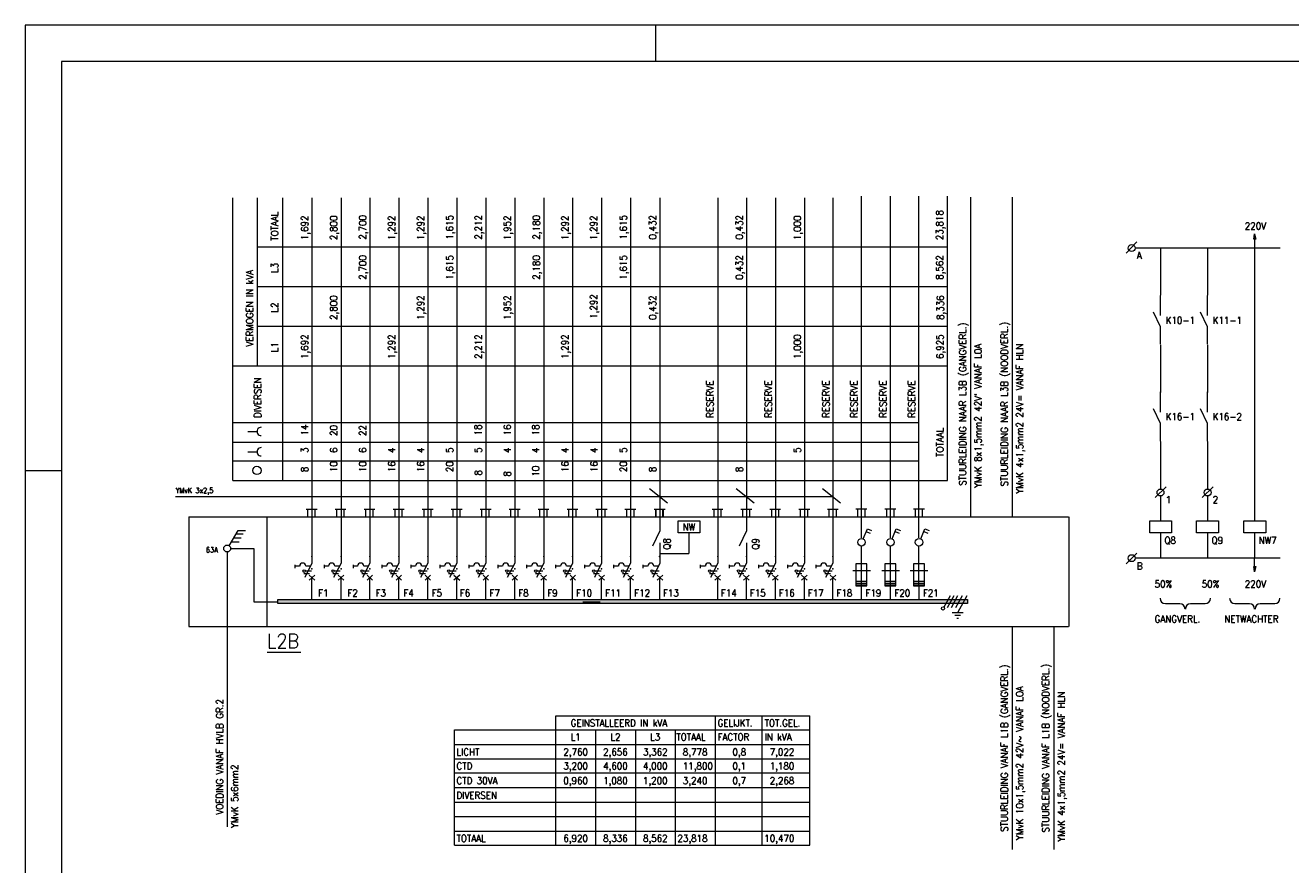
# Model space of a CAD drawing. Header units: metres. Extents: x 0 to 59.4, y 0 to 42.
# Tile 2 of 3: x 0 to 34.9, y 18.8 to 42. Entities that reach past the tile are written whole.
import ezdxf
from ezdxf.enums import TextEntityAlignment as Align

# ---------------------------------------------------------------- set-up
doc = ezdxf.new("R2010")
doc.units = ezdxf.units.M
doc.header["$MEASUREMENT"] = 0
doc.layers.add('Level 1', color=1, linetype='Continuous', lineweight=0)
doc.styles.add('Style-STANDARD', font='STANDARD.shx')

# ---------------------------------------------------------------- blocks, each defined once
blk = doc.blocks.new('A2')
at = {"layer": 'Level 1', "color": 1, "linetype": 'Continuous', "lineweight": 0}
for p, q in [((5.94, 4.2), (0, 4.2)), ((0, 4.2), (0, 0)), ((1.74, 4.1), (1.74, 4.2)), ((0, 2.97), (0.1, 2.97))]:
    blk.add_line(p, q, dxfattribs=at)
at = {"layer": 'Level 1', "color": 140, "linetype": 'Continuous', "lineweight": 0}
blk.add_3dface([(0.1, 0.1), (5.84, 0.1), (5.84, 4.1), (0.1, 4.1)], dxfattribs=at)

msp = doc.modelspace()

# ---------------------------------------------------------------- linework, layer by layer
at = {"layer": 'Level 1', "color": 1, "linetype": 'Continuous', "lineweight": 0}
for p, q in [((5.722, 29.425), (5.722, 37.237)), ((6.411, 32.597), (6.411, 37.237)), ((7.105, 29.425), (7.105, 37.237)), ((7.911, 37.237), (7.911, 27.143)), ((8.712, 37.237), (8.712, 27.143)), ((9.511, 37.237), (9.511, 27.143)), ((10.31, 37.237), (10.31, 27.143)), ((11.111, 37.237), (11.111, 27.143)), ((11.907, 37.237), (11.907, 27.143)), ((12.708, 37.237), (12.708, 27.143)), ((13.507, 37.237), (13.507, 27.143)), ((14.306, 37.237), (14.306, 27.143)), ((15.101, 37.237), (15.101, 27.143)), ((15.9, 37.237), (15.9, 27.143)), ((16.7, 37.237), (16.7, 27.143)), ((17.513, 37.237), (17.513, 28.034)), ((19.107, 37.237), (19.107, 27.143)), ((19.9, 37.237), (19.9, 28.034)), ((20.7, 37.237), (20.7, 27.143)), ((21.497, 37.237), (21.497, 27.143)), ((22.286, 37.237), (22.286, 27.143)), ((23.07, 27.847), (23.07, 37.284)), ((23.87, 27.847), (23.87, 37.284)), ((24.659, 27.847), (24.659, 37.284)), ((25.452, 29.425), (25.452, 37.284)), ((26.083, 37.253), (26.083, 28.44)), ((27.234, 37.253), (27.234, 28.44)), ((30.38, 35.706), (30.675, 36.019)), ((33.923, 36.237), (33.923, 35.847)), ((6.415, 35.878), (25.448, 35.878)), ((34.626, 35.847), (30.63, 35.847)), ((31.325, 35.847), (31.325, 34.55)), ((32.626, 35.847), (32.626, 34.55)), ((33.923, 35.847), (33.923, 28.316)), ((6.415, 34.784), (25.448, 34.784)), ((31.325, 33.987), (31.325, 34.534)), ((32.626, 33.987), (32.626, 34.534)), ((31.325, 33.675), (31.128, 34.081)), ((32.626, 33.675), (32.425, 34.081)), ((6.415, 33.69), (25.448, 33.69)), ((31.325, 33.191), (31.325, 33.675)), ((32.626, 33.191), (32.626, 33.675)), ((31.325, 33.175), (31.325, 31.862)), ((32.626, 33.175), (32.626, 31.862)), ((5.722, 32.597), (25.448, 32.597)), ((31.325, 31.315), (31.325, 31.878)), ((32.626, 31.315), (32.626, 31.878)), ((31.325, 31.003), (31.128, 31.409)), ((32.626, 31.003), (32.425, 31.409)), ((5.722, 31.034), (24.663, 31.034)), ((6.142, 30.784), (6.388, 30.784)), ((31.325, 30.519), (31.325, 31.003)), ((32.626, 30.519), (32.626, 31.003)), ((5.722, 30.487), (24.663, 30.487)), ((31.325, 30.503), (31.325, 29.206)), ((32.626, 30.503), (32.626, 29.206)), ((6.142, 30.222), (6.388, 30.222)), ((5.722, 29.972), (24.663, 29.972)), ((5.722, 29.425), (25.448, 29.425)), ((4.146, 28.987), (22.286, 28.987)), ((17.222, 29.206), (17.72, 28.815)), ((19.613, 29.206), (20.113, 28.815)), ((21.997, 29.206), (22.495, 28.815)), ((31.177, 28.956), (31.478, 29.253)), ((31.325, 29.003), (31.325, 28.316)), ((32.476, 28.956), (32.782, 29.253)), ((32.626, 29.003), (32.626, 28.316)), ((22.921, 28.643), (23.222, 28.643)), ((22.972, 28.425), (22.972, 28.643)), ((23.175, 28.425), (23.175, 28.643)), ((23.722, 28.643), (24.021, 28.643)), ((23.771, 28.425), (23.771, 28.643)), ((23.974, 28.425), (23.974, 28.643)), ((24.507, 28.643), (24.812, 28.643)), ((24.56, 28.425), (24.56, 28.643)), ((24.761, 28.425), (24.761, 28.643)), ((4.517, 28.425), (4.517, 25.394)), ((4.517, 28.425), (28.79, 28.425)), ((6.669, 28.425), (6.669, 25.394)), ((8.05, 28.628), (7.749, 28.628)), ((7.796, 28.425), (7.796, 28.628)), ((7.997, 28.425), (7.997, 28.628)), ((8.847, 28.628), (8.548, 28.628)), ((8.595, 28.425), (8.595, 28.628)), ((8.798, 28.425), (8.798, 28.628)), ((9.648, 28.628), (9.347, 28.628)), ((9.394, 28.425), (9.394, 28.628)), ((9.597, 28.425), (9.597, 28.628)), ((10.454, 28.628), (10.153, 28.628)), ((10.206, 28.425), (10.206, 28.628)), ((10.403, 28.425), (10.403, 28.628)), ((11.253, 28.628), (10.954, 28.628)), ((11.003, 28.425), (11.003, 28.628)), ((11.204, 28.425), (11.204, 28.628)), ((12.054, 28.628), (11.751, 28.628)), ((11.804, 28.425), (11.804, 28.628)), ((12.001, 28.425), (12.001, 28.628)), ((12.851, 28.628), (12.552, 28.628)), ((12.601, 28.425), (12.601, 28.628)), ((12.802, 28.425), (12.802, 28.628)), ((13.652, 28.628), (13.351, 28.628)), ((13.402, 28.425), (13.402, 28.628)), ((13.603, 28.425), (13.603, 28.628)), ((14.45, 28.628), (14.15, 28.628)), ((14.202, 28.425), (14.202, 28.628)), ((14.403, 28.425), (14.403, 28.628)), ((15.249, 28.628), (14.95, 28.628)), ((14.999, 28.425), (14.999, 28.628)), ((15.202, 28.425), (15.202, 28.628)), ((16.052, 28.628), (15.747, 28.628)), ((15.8, 28.425), (15.8, 28.628)), ((15.997, 28.425), (15.997, 28.628)), ((16.851, 28.628), (16.548, 28.628)), ((16.597, 28.425), (16.597, 28.628)), ((16.802, 28.425), (16.802, 28.628)), ((17.652, 28.628), (17.351, 28.628)), ((17.657, 28.628), (17.363, 28.628)), ((17.398, 28.425), (17.398, 28.628)), ((17.407, 28.425), (17.407, 28.628)), ((17.595, 28.425), (17.595, 28.628)), ((17.607, 28.425), (17.607, 28.628)), ((18.011, 28.316), (18.613, 28.316)), ((18.011, 27.987), (18.011, 28.316)), ((18.613, 28.316), (18.613, 27.987)), ((19.251, 28.628), (18.952, 28.628)), ((19.005, 28.425), (19.005, 28.628)), ((19.2, 28.425), (19.2, 28.628)), ((20.044, 28.628), (19.747, 28.628)), ((19.796, 28.425), (19.796, 28.628)), ((19.993, 28.425), (19.993, 28.628)), ((20.843, 28.628), (20.544, 28.628)), ((20.597, 28.425), (20.597, 28.628)), ((20.794, 28.425), (20.794, 28.628)), ((21.644, 28.628), (21.343, 28.628)), ((21.394, 28.425), (21.394, 28.628)), ((21.591, 28.425), (21.591, 28.628)), ((22.429, 28.628), (22.134, 28.628)), ((22.185, 28.425), (22.185, 28.628)), ((22.384, 28.425), (22.384, 28.628)), ((28.8, 28.425), (28.8, 25.394)), ((31.027, 28.316), (31.632, 28.316)), ((31.027, 27.987), (31.027, 28.316)), ((31.632, 28.316), (31.632, 27.987)), ((32.323, 28.316), (32.929, 28.316)), ((32.323, 27.987), (32.323, 28.316)), ((32.929, 28.316), (32.929, 27.987)), ((33.624, 28.316), (34.228, 28.316)), ((33.624, 27.987), (33.624, 28.316)), ((34.228, 28.316), (34.228, 27.987)), ((5.624, 27.628), (5.874, 28.05)), ((5.816, 27.956), (6.013, 27.956)), ((5.874, 28.05), (6.075, 28.05)), ((17.513, 28.034), (17.31, 27.612)), ((18.613, 27.987), (18.011, 27.987)), ((18.312, 27.987), (18.312, 27.409)), ((19.9, 28.034), (19.698, 27.612)), ((23.12, 27.815), (23.238, 28.097)), ((23.198, 28.018), (23.312, 27.972)), ((23.238, 28.097), (23.349, 28.05)), ((23.919, 27.815), (24.032, 28.097)), ((24.001, 28.018), (24.111, 27.972)), ((24.032, 28.097), (24.15, 28.05)), ((24.708, 27.815), (24.823, 28.097)), ((24.79, 28.018), (24.902, 27.972)), ((24.823, 28.097), (24.937, 28.05)), ((31.632, 27.987), (31.027, 27.987)), ((31.325, 27.987), (31.325, 27.284)), ((32.929, 27.987), (32.323, 27.987)), ((32.626, 27.987), (32.626, 27.284)), ((34.228, 27.987), (33.624, 27.987)), ((33.923, 27.987), (33.923, 27.284)), ((5.695, 27.737), (5.898, 27.737)), ((5.757, 27.847), (5.96, 27.847)), ((17.513, 27.706), (17.513, 27.143)), ((19.9, 27.706), (19.9, 27.143)), ((23.07, 27.128), (23.07, 27.612)), ((23.87, 27.128), (23.87, 27.612)), ((24.659, 27.128), (24.659, 27.612)), ((5.573, 27.441), (5.573, 19.862)), ((5.671, 27.55), (6.31, 27.55)), ((6.31, 27.55), (6.31, 26.081)), ((17.513, 27.409), (18.312, 27.409)), ((30.38, 27.128), (30.675, 27.425)), ((34.626, 27.284), (30.63, 27.284)), ((33.923, 26.909), (33.923, 27.284)), ((7.441, 27.097), (7.441, 27.003)), ((7.566, 27.065), (7.441, 27.065)), ((7.911, 27.143), (7.71, 26.753)), ((7.894, 26.925), (7.734, 26.925)), ((7.87, 27.065), (7.749, 27.065)), ((8.243, 27.097), (8.243, 27.003)), ((8.366, 27.065), (8.243, 27.065)), ((8.712, 27.143), (8.509, 26.753)), ((8.691, 26.925), (8.532, 26.925)), ((8.669, 27.065), (8.548, 27.065)), ((9.044, 27.097), (9.044, 27.003)), ((9.163, 27.065), (9.044, 27.065)), ((9.511, 27.143), (9.308, 26.753)), ((9.491, 26.925), (9.331, 26.925)), ((9.468, 27.065), (9.347, 27.065)), ((9.841, 27.097), (9.841, 27.003)), ((9.964, 27.065), (9.841, 27.065)), ((10.31, 27.143), (10.107, 26.753)), ((10.29, 26.925), (10.132, 26.925)), ((10.267, 27.065), (10.146, 27.065)), ((10.638, 27.097), (10.638, 27.003)), ((10.761, 27.065), (10.642, 27.065)), ((11.111, 27.143), (10.902, 26.753)), ((11.089, 26.925), (10.929, 26.925)), ((11.066, 27.065), (10.947, 27.065)), ((11.437, 27.097), (11.437, 27.003)), ((11.562, 27.065), (11.439, 27.065)), ((11.907, 27.143), (11.702, 26.753)), ((11.89, 26.925), (11.73, 26.925)), ((11.866, 27.065), (11.745, 27.065)), ((12.236, 27.097), (12.236, 27.003)), ((12.363, 27.065), (12.239, 27.065)), ((12.708, 27.143), (12.501, 26.753)), ((12.683, 26.925), (12.528, 26.925)), ((12.665, 27.065), (12.544, 27.065)), ((13.036, 27.097), (13.036, 27.003)), ((13.159, 27.065), (13.04, 27.065)), ((13.507, 27.143), (13.3, 26.753)), ((13.484, 26.925), (13.327, 26.925)), ((13.464, 27.065), (13.343, 27.065)), ((13.833, 27.097), (13.833, 27.003)), ((13.96, 27.065), (13.837, 27.065)), ((14.306, 27.143), (14.103, 26.753)), ((14.282, 26.925), (14.124, 26.925)), ((14.263, 27.065), (14.142, 27.065)), ((14.634, 27.097), (14.634, 27.003)), ((14.757, 27.065), (14.638, 27.065)), ((15.101, 27.143), (14.902, 26.753)), ((15.081, 26.925), (14.921, 26.925)), ((15.066, 27.065), (14.943, 27.065)), ((15.431, 27.097), (15.431, 27.003)), ((15.562, 27.065), (15.435, 27.065)), ((15.9, 27.143), (15.702, 26.753)), ((15.886, 26.925), (15.726, 26.925)), ((15.866, 27.065), (15.739, 27.065)), ((16.232, 27.097), (16.232, 27.003)), ((16.361, 27.065), (16.236, 27.065)), ((16.7, 27.143), (16.501, 26.753)), ((16.683, 26.925), (16.523, 26.925)), ((16.663, 27.065), (16.54, 27.065)), ((17.042, 27.097), (17.042, 27.003)), ((17.171, 27.065), (17.046, 27.065)), ((17.513, 27.143), (17.314, 26.753)), ((17.493, 26.925), (17.335, 26.925)), ((17.476, 27.065), (17.349, 27.065)), ((18.626, 27.097), (18.626, 27.003)), ((18.759, 27.065), (18.64, 27.065)), ((19.107, 27.143), (18.904, 26.753)), ((19.087, 26.925), (18.927, 26.925)), ((19.064, 27.065), (18.945, 27.065)), ((19.421, 27.097), (19.421, 27.003)), ((19.544, 27.065), (19.421, 27.065)), ((19.9, 27.143), (19.698, 26.753)), ((19.882, 26.925), (19.722, 26.925)), ((19.857, 27.065), (19.736, 27.065)), ((20.232, 27.097), (20.232, 27.003)), ((20.351, 27.065), (20.232, 27.065)), ((20.7, 27.143), (20.497, 26.753)), ((20.679, 26.925), (20.519, 26.925)), ((20.655, 27.065), (20.536, 27.065)), ((21.029, 27.097), (21.029, 27.003)), ((21.152, 27.065), (21.032, 27.065)), ((21.497, 27.143), (21.296, 26.753)), ((21.48, 26.925), (21.32, 26.925)), ((21.456, 27.065), (21.335, 27.065)), ((21.818, 27.097), (21.818, 27.003)), ((21.939, 27.065), (21.818, 27.065)), ((22.286, 27.143), (22.083, 26.753)), ((22.265, 26.925), (22.107, 26.925)), ((22.243, 27.065), (22.122, 27.065)), ((22.835, 26.941), (23.323, 26.941)), ((22.917, 27.128), (22.917, 26.519)), ((23.222, 27.128), (22.917, 27.128)), ((23.07, 26.519), (23.07, 27.128)), ((23.222, 26.519), (23.222, 27.128)), ((23.632, 26.941), (24.122, 26.941)), ((23.718, 27.128), (23.718, 26.519)), ((24.021, 27.128), (23.718, 27.128)), ((23.87, 26.519), (23.87, 27.128)), ((24.021, 26.519), (24.021, 27.128)), ((24.421, 26.941), (24.909, 26.941)), ((24.507, 27.128), (24.507, 26.519)), ((24.816, 27.128), (24.507, 27.128)), ((24.659, 26.519), (24.659, 27.128)), ((24.816, 26.519), (24.816, 27.128)), ((7.841, 26.847), (7.685, 26.847)), ((7.986, 26.815), (7.833, 26.675)), ((7.833, 26.815), (7.986, 26.675)), ((7.911, 26.144), (7.911, 26.753)), ((8.642, 26.847), (8.482, 26.847)), ((8.786, 26.815), (8.634, 26.675)), ((8.634, 26.815), (8.786, 26.675)), ((8.712, 26.144), (8.712, 26.753)), ((9.443, 26.847), (9.282, 26.847)), ((9.585, 26.815), (9.433, 26.675)), ((9.433, 26.815), (9.585, 26.675)), ((9.511, 26.144), (9.511, 26.753)), ((10.239, 26.847), (10.079, 26.847)), ((10.384, 26.815), (10.232, 26.675)), ((10.232, 26.815), (10.384, 26.675)), ((10.31, 26.144), (10.31, 26.753)), ((11.04, 26.847), (10.88, 26.847)), ((11.183, 26.815), (11.032, 26.675)), ((11.032, 26.815), (11.183, 26.675)), ((11.111, 26.144), (11.111, 26.753)), ((11.837, 26.847), (11.677, 26.847)), ((11.986, 26.815), (11.829, 26.675)), ((11.829, 26.815), (11.986, 26.675)), ((11.907, 26.144), (11.907, 26.753)), ((12.642, 26.847), (12.478, 26.847)), ((12.786, 26.815), (12.634, 26.675)), ((12.634, 26.815), (12.786, 26.675)), ((12.708, 26.144), (12.708, 26.753)), ((13.439, 26.847), (13.282, 26.847)), ((13.585, 26.815), (13.433, 26.675)), ((13.433, 26.815), (13.585, 26.675)), ((13.507, 26.144), (13.507, 26.753)), ((14.239, 26.847), (14.079, 26.847)), ((14.384, 26.815), (14.228, 26.675)), ((14.228, 26.815), (14.384, 26.675)), ((14.306, 26.144), (14.306, 26.753)), ((15.04, 26.847), (14.88, 26.847)), ((15.179, 26.815), (15.032, 26.675)), ((15.032, 26.815), (15.179, 26.675)), ((15.101, 26.144), (15.101, 26.753)), ((15.837, 26.847), (15.677, 26.847)), ((15.978, 26.815), (15.825, 26.675)), ((15.825, 26.815), (15.978, 26.675)), ((15.9, 26.144), (15.9, 26.753)), ((16.638, 26.847), (16.478, 26.847)), ((16.779, 26.815), (16.626, 26.675)), ((16.626, 26.815), (16.779, 26.675)), ((16.7, 26.144), (16.7, 26.753)), ((17.448, 26.847), (17.288, 26.847)), ((17.589, 26.815), (17.437, 26.675)), ((17.437, 26.815), (17.589, 26.675)), ((17.511, 26.144), (17.511, 26.753)), ((19.038, 26.847), (18.878, 26.847)), ((19.181, 26.815), (19.03, 26.675)), ((19.03, 26.815), (19.181, 26.675)), ((19.107, 26.144), (19.107, 26.753)), ((19.829, 26.847), (19.669, 26.847)), ((19.974, 26.815), (19.822, 26.675)), ((19.822, 26.815), (19.974, 26.675)), ((19.9, 26.144), (19.9, 26.753)), ((20.63, 26.847), (20.47, 26.847)), ((20.773, 26.815), (20.622, 26.675)), ((20.622, 26.815), (20.773, 26.675)), ((20.7, 26.144), (20.7, 26.753)), ((21.427, 26.847), (21.267, 26.847)), ((21.573, 26.815), (21.419, 26.675)), ((21.419, 26.815), (21.573, 26.675)), ((21.497, 26.144), (21.497, 26.753)), ((22.22, 26.847), (22.06, 26.847)), ((22.364, 26.815), (22.212, 26.675)), ((22.212, 26.815), (22.364, 26.675)), ((22.286, 26.144), (22.286, 26.753)), ((23.222, 26.643), (22.917, 26.643)), ((22.917, 26.597), (23.222, 26.597)), ((23.222, 26.581), (22.917, 26.581)), ((22.917, 26.55), (23.222, 26.55)), ((24.021, 26.643), (23.718, 26.643)), ((23.718, 26.597), (24.021, 26.597)), ((24.021, 26.581), (23.718, 26.581)), ((23.718, 26.55), (24.021, 26.55)), ((24.816, 26.643), (24.507, 26.643)), ((24.507, 26.597), (24.816, 26.597)), ((24.816, 26.581), (24.507, 26.581)), ((24.507, 26.55), (24.816, 26.55)), ((22.917, 26.519), (23.222, 26.519)), ((23.066, 26.519), (23.066, 26.128)), ((23.718, 26.519), (24.021, 26.519)), ((23.866, 26.519), (23.866, 26.128)), ((24.507, 26.519), (24.816, 26.519)), ((24.655, 26.519), (24.655, 26.128)), ((25.345, 25.925), (25.527, 26.253)), ((25.452, 25.925), (25.632, 26.253)), ((25.554, 25.925), (25.728, 26.253)), ((25.677, 25.925), (25.857, 26.253)), ((25.728, 25.784), (25.993, 26.253)), ((6.31, 26.081), (6.962, 26.081)), ((15.382, 26.081), (15.863, 26.081)), ((31.46, 26.034), (31.857, 26.034)), ((32.157, 26.034), (32.558, 26.034)), ((33.378, 26.034), (33.777, 26.034)), ((34.079, 26.034), (34.476, 26.034)), ((25.575, 25.784), (25.88, 25.784)), ((25.65, 25.706), (25.802, 25.706)), ((25.702, 25.628), (25.755, 25.628)), ((4.517, 25.394), (28.79, 25.394)), ((27.234, 25.394), (27.234, 19.237)), ((28.384, 25.394), (28.384, 19.237)), ((6.673, 24.69), (7.603, 24.69)), ((14.642, 19.354), (14.642, 22.932)), ((14.642, 22.932), (21.648, 22.932)), ((19.041, 19.354), (19.041, 22.932)), ((20.337, 19.354), (20.337, 22.932)), ((21.648, 19.354), (21.648, 22.932)), ((11.845, 19.354), (11.845, 22.541)), ((11.845, 22.541), (21.648, 22.541)), ((15.742, 19.354), (15.742, 22.541)), ((16.847, 19.354), (16.847, 22.541)), ((17.941, 19.354), (17.941, 22.541)), ((11.845, 22.135), (21.648, 22.135)), ((11.845, 21.745), (21.648, 21.745)), ((11.845, 21.354), (21.648, 21.354)), ((11.845, 20.948), (21.648, 20.948)), ((11.845, 20.541), (21.648, 20.541)), ((11.845, 20.151), (21.648, 20.151)), ((11.845, 19.745), (21.648, 19.745)), ((11.845, 19.354), (21.648, 19.354))]:
    msp.add_line(p, q, dxfattribs=at)
for centre, radius in [((30.529, 35.847), 0.0957), ((6.392, 29.706), 0.115), ((31.325, 29.097), 0.0957), ((32.626, 29.097), 0.0957), ((5.57, 27.55), 0.0957), ((23.074, 27.722), 0.104), ((23.874, 27.722), 0.104), ((24.663, 27.722), 0.104), ((30.529, 27.284), 0.0957), ((7.695, 26.925), 0.0332), ((8.493, 26.925), 0.0332), ((9.292, 26.925), 0.0332), ((10.087, 26.925), 0.0332), ((10.888, 26.925), 0.0332), ((11.685, 26.925), 0.0332), ((12.486, 26.925), 0.0332), ((13.288, 26.925), 0.0332), ((14.087, 26.925), 0.0332), ((14.888, 26.925), 0.0332), ((15.685, 26.925), 0.0332), ((16.486, 26.925), 0.0332), ((17.296, 26.925), 0.0332), ((18.886, 26.925), 0.0332), ((19.681, 26.925), 0.0332), ((20.478, 26.925), 0.0332), ((21.277, 26.925), 0.0332), ((22.068, 26.925), 0.0332), ((25.324, 25.894), 0.0449)]:
    msp.add_circle(centre, radius, dxfattribs=at)
for centre, radius, start, end in [((6.509, 30.784), 0.115, 90, 270.0001), ((6.509, 30.222), 0.115, 90, 270.0001), ((7.656, 27.065), 0.084, 0, 180), ((8.454, 27.065), 0.084, 0, 180), ((9.253, 27.065), 0.084, 0, 180), ((10.054, 27.065), 0.084, 0, 180), ((10.851, 27.065), 0.084, 0, 180), ((11.656, 27.065), 0.084, 0, 180), ((12.454, 27.065), 0.084, 0, 180), ((13.253, 27.065), 0.084, 0, 180), ((14.052, 27.065), 0.084, 0, 180), ((14.851, 27.065), 0.084, 0, 180), ((15.652, 27.065), 0.084, 0, 180), ((16.45, 27.065), 0.084, 0, 180), ((17.261, 27.065), 0.084, 0, 180), ((18.849, 27.065), 0.084, 0, 180), ((19.644, 27.065), 0.084, 0, 180), ((20.443, 27.065), 0.084, 0, 180), ((21.245, 27.065), 0.084, 0, 180), ((22.034, 27.065), 0.084, 0, 180), ((31.46, 26.175), 0.146, 180.0001, 270.0001), ((31.857, 25.878), 0.146, 0, 90), ((32.157, 25.878), 0.146, 90, 180), ((32.558, 26.175), 0.146, 270.0001, 0), ((33.378, 26.175), 0.146, 180.0001, 270.0001), ((33.777, 25.878), 0.146, 0, 90), ((34.079, 25.878), 0.146, 90, 180), ((34.476, 26.175), 0.146, 270.0001, 0)]:
    msp.add_arc(centre, radius, start, end, dxfattribs=at)
for p in [(7.911, 27.331), (8.712, 27.331), (9.511, 27.331), (10.31, 27.331), (11.111, 27.331), (11.907, 27.331), (12.708, 27.331), (13.507, 27.331), (14.306, 27.331), (15.101, 27.331), (15.9, 27.331), (16.7, 27.331), (17.503, 27.331), (17.513, 27.331), (19.107, 27.331), (19.9, 27.331), (20.7, 27.331), (21.497, 27.331), (22.286, 27.331), (7.911, 26.987), (8.712, 26.987), (9.511, 26.987), (10.31, 26.987), (11.111, 26.987), (11.907, 26.987), (12.708, 26.987), (13.507, 26.987), (14.306, 26.987), (15.101, 26.987), (15.9, 26.987), (16.7, 26.987), (19.107, 26.987), (19.9, 26.987), (20.7, 26.987), (21.497, 26.987), (22.286, 26.987), (23.07, 26.519), (23.87, 26.519), (24.659, 26.519)]:
    msp.add_point(p, dxfattribs=at)
for points in [[(33.954, 36.097), (33.9, 36.097), (33.923, 36.237)], [(6.97, 26.034), (6.97, 26.144), (25.997, 26.034), (25.997, 26.144)]]:
    msp.add_solid(points, dxfattribs=at)
at = {"layer": 'Level 1', "color": 1, "linetype": 'Continuous', "lineweight": 0, "extrusion": (0, 0, -1)}
msp.add_solid([(-33.9, 27.05), (-33.954, 27.05), (-33.923, 26.909)], dxfattribs=at)
at = {"layer": 'Level 1', "color": 1, "linetype": 'Continuous', "lineweight": 0}
for points in [[(33.954, 36.097), (33.9, 36.097), (33.923, 36.237)], [(33.9, 27.05), (33.954, 27.05), (33.923, 26.909)], [(6.97, 26.034), (6.97, 26.144), (25.997, 26.144), (25.997, 26.034)]]:
    msp.add_3dface(points, dxfattribs=at)

# ---------------------------------------------------------------- block references
at = {"layer": 'Level 1', "color": 140, "linetype": 'Continuous', "lineweight": 0, "xscale": 10, "yscale": 10, "zscale": 10}
msp.add_blockref('A2', (0, 0), dxfattribs=at)

# ---------------------------------------------------------------- texts
at = {"layer": 'Level 1', "color": 1, "linetype": 'Continuous', "lineweight": 0, "style": 'Style-STANDARD'}
for s, height, p in [('TOTAAL', 0.1933, (6.978, 36.05)), ('1,692', 0.1933, (7.808, 36.066)), ('2,800', 0.1933, (8.605, 36.066)), ('2,700', 0.1933, (9.405, 36.081)), ('1,292', 0.1933, (10.206, 36.066)), ('1,292', 0.1933, (11.003, 36.066)), ('1,615', 0.1933, (11.804, 36.081)), ('2,212', 0.1933, (12.601, 36.081)), ('1,952', 0.1933, (13.402, 36.066)), ('2,180', 0.1933, (14.194, 36.081)), ('1,292', 0.1933, (14.991, 36.066)), ('1,292', 0.1933, (15.78, 36.066)), ('1,615', 0.1933, (16.597, 36.081)), ('0,432', 0.1933, (17.407, 36.081)), ('0,432', 0.1933, (19.796, 36.081)), ('1,000', 0.1933, (21.4, 36.066)), ('23,818', 0.1933, (25.331, 36.066)), ('2,700', 0.1933, (9.405, 34.972)), ('1,615', 0.1933, (11.804, 34.972)), ('2,180', 0.1933, (14.194, 34.972)), ('1,615', 0.1933, (16.597, 34.972)), ('0,432', 0.1933, (19.796, 34.972)), ('8,562', 0.1933, (25.331, 34.972)), ('VERMOGEN IN kVA', 0.1933, (6.292, 33.128)), ('L3', 0.1933, (6.978, 35.159)), ('L2', 0.1933, (6.978, 34.066)), ('2,800', 0.1933, (8.605, 33.862)), ('1,292', 0.1933, (11.003, 33.862)), ('1,952', 0.1933, (13.402, 33.862)), ('1,292', 0.1933, (15.78, 33.894)), ('0,432', 0.1933, (17.407, 33.862)), ('8,336', 0.1933, (25.349, 33.862)), ('L1', 0.1933, (6.978, 32.972)), ('1,692', 0.1933, (7.808, 32.784)), ('1,292', 0.1933, (10.206, 32.784)), ('2,212', 0.1933, (12.601, 32.784)), ('1,292', 0.1933, (14.991, 32.784)), ('1,000', 0.1933, (21.4, 32.784)), ('6,925', 0.1933, (25.337, 32.784)), ('DIVERSEN', 0.1933, (6.509, 31.159)), ('RESERVE', 0.1933, (18.991, 31.159)), ('RESERVE', 0.1933, (20.597, 31.159)), ('RESERVE', 0.1933, (22.195, 31.159)), ('RESERVE', 0.1933, (22.964, 31.159)), ('RESERVE', 0.1933, (23.763, 31.159)), ('RESERVE', 0.1933, (24.552, 31.159)), ('14', 0.1933, (7.808, 30.675)), ('20', 0.1933, (8.605, 30.659)), ('22', 0.1933, (9.405, 30.659)), ('18', 0.1933, (12.593, 30.675)), ('16', 0.1933, (13.402, 30.675)), ('18', 0.1933, (14.181, 30.675)), ('TOTAAL', 0.1933, (25.337, 30.081)), ('3', 0.193, (7.808, 30.19)), ('6', 0.193, (8.605, 30.19)), ('6', 0.193, (9.405, 30.19)), ('4', 0.193, (10.206, 30.19)), ('4', 0.193, (11.003, 30.19)), ('5', 0.193, (11.808, 30.19)), ('5', 0.193, (12.601, 30.19)), ('4', 0.193, (13.402, 30.19)), ('4', 0.193, (14.181, 30.19)), ('4', 0.193, (14.991, 30.19)), ('4', 0.193, (15.788, 30.19)), ('5', 0.193, (16.597, 30.19)), ('5', 0.193, (21.4, 30.19)), ('8', 0.193, (7.808, 29.659)), ('10', 0.1933, (8.605, 29.659)), ('10', 0.1933, (9.405, 29.659)), ('16', 0.1933, (10.206, 29.659)), ('16', 0.1933, (11.003, 29.659)), ('20', 0.1933, (11.808, 29.659)), ('8', 0.193, (12.601, 29.565)), ('10', 0.1933, (14.181, 29.534)), ('16', 0.1933, (14.991, 29.659)), ('16', 0.1933, (15.788, 29.659)), ('20', 0.1933, (16.597, 29.659)), ('8', 0.193, (17.407, 29.659)), ('8', 0.193, (19.796, 29.659)), ('8', 0.193, (13.402, 29.534)), ('Q8', 0.1933, (17.806, 27.518)), ('Q9', 0.1933, (20.247, 27.518))]:
    msp.add_text(s, height=height, rotation=90, dxfattribs=at).set_placement(p)
for s, height, p in [('220V', 0.1933, (33.65, 36.362)), ('A', 0.193, (30.671, 35.55)), ('K10-1', 0.1933, (31.468, 33.753)), ('K11-1', 0.1933, (32.765, 33.753)), ('K16-1', 0.1933, (31.468, 31.097)), ('K16-2', 0.1933, (32.765, 31.097)), ('YMvK 3x2,5', 0.1464, (4.15, 29.081)), ('1', 0.193, (31.468, 28.8)), ('2', 0.193, (32.765, 28.8)), ('63A', 0.1464, (4.982, 27.441)), ('Q8', 0.1933, (31.435, 27.675)), ('Q9', 0.1933, (32.734, 27.675)), ('NW7', 0.1933, (34.032, 27.675)), ('B', 0.193, (30.671, 26.972)), ('50%', 0.1933, (31.163, 26.472)), ('50%', 0.1933, (32.462, 26.472)), ('220V', 0.1933, (33.65, 26.472)), ('F1', 0.1933, (8.079, 26.222)), ('F2', 0.1933, (8.888, 26.222)), ('F3', 0.1933, (9.667, 26.222)), ('F4', 0.1933, (10.435, 26.222)), ('F5', 0.1933, (11.214, 26.222)), ('F6', 0.1933, (11.989, 26.222)), ('F7', 0.1933, (12.81, 26.222)), ('F8', 0.1933, (13.603, 26.222)), ('F9', 0.1933, (14.403, 26.222)), ('F10', 0.1933, (15.202, 26.222)), ('F11', 0.1933, (16.001, 26.222)), ('F12', 0.1933, (16.802, 26.222)), ('F13', 0.1933, (17.595, 26.222)), ('F14', 0.1933, (19.193, 26.222)), ('F15', 0.1933, (19.993, 26.222)), ('F16', 0.1933, (20.794, 26.222)), ('F17', 0.1933, (21.591, 26.222)), ('F18', 0.1933, (22.384, 26.222)), ('F19', 0.1933, (23.183, 26.222)), ('F20', 0.1933, (23.982, 26.222)), ('F21', 0.1933, (24.769, 26.222)), ('GANGVERL.', 0.1933, (31.163, 25.503)), ('NETWACHTER', 0.1933, (33.085, 25.503)), ('L2B', 0.3906, (6.669, 24.8)), ('GEINSTALLEERD IN kVA', 0.1933, (15.048, 22.635)), ('GELIJKT.', 0.1933, (19.103, 22.635)), ('TOT.GEL.', 0.1933, (20.4, 22.635)), ('L1', 0.1933, (15.048, 22.244)), ('L2', 0.1933, (16.144, 22.244)), ('L3', 0.1933, (17.242, 22.244)), ('TOTAAL', 0.1933, (17.964, 22.244)), ('FACTOR', 0.1933, (19.103, 22.244)), ('IN kVA', 0.1933, (20.4, 22.244)), ('LICHT', 0.1933, (11.898, 21.838)), ('2,760', 0.1933, (14.847, 21.838)), ('2,656', 0.1933, (15.945, 21.838)), ('3,362', 0.1933, (17.044, 21.838)), ('8,778', 0.1933, (18.144, 21.838)), ('0,8', 0.1933, (19.513, 21.838)), ('7,022', 0.1933, (20.541, 21.838)), ('CTD', 0.1933, (11.898, 21.448)), ('3,200', 0.1933, (14.847, 21.448)), ('4,600', 0.1933, (15.945, 21.448)), ('4,000', 0.1933, (17.044, 21.448)), ('11,800', 0.1933, (18.144, 21.448)), ('0,1', 0.1933, (19.513, 21.448)), ('1,180', 0.1933, (20.541, 21.448)), ('CTD 30VA', 0.1933, (11.898, 21.041)), ('0,960', 0.1933, (14.847, 21.041)), ('1,080', 0.1933, (15.945, 21.041)), ('1,200', 0.1933, (17.044, 21.041)), ('3,240', 0.1933, (18.144, 21.041)), ('0,7', 0.1933, (19.513, 21.041)), ('2,268', 0.1933, (20.541, 21.041)), ('DIVERSEN', 0.1933, (11.898, 20.635)), ('TOTAAL', 0.1933, (11.898, 19.448)), ('6,920', 0.1933, (14.847, 19.448)), ('8,336', 0.1933, (15.945, 19.448)), ('8,562', 0.1933, (17.044, 19.448)), ('23,818', 0.1933, (17.996, 19.448)), ('10,470', 0.1933, (20.392, 19.448))]:
    msp.add_text(s, height=height, dxfattribs=at).set_placement(p)
for s, p in [('STUURLEIDING NAAR L3B (GANGVERL.)', (25.962, 31.538)), ('STUURLEIDING NAAR L3B (NOODVERL.)', (27.112, 31.538)), ('YMvK 8x1,5mm2 42V` VANAF L0A', (26.384, 31.217)), ('YMvK 4x1,5mm2 24V= VANAF HLN', (27.534, 31.139)), ('STUURLEIDING VANAF L1B (GANGVERL.)', (27.112, 22.037)), ('STUURLEIDING VANAF L1B (NOODVERL.)', (28.257, 22.037)), ('VOEDING VANAF HVLB GR.2', (5.456, 21.798)), ('YMvK 10x1,5mm2 42V~ VANAF LOA', (27.534, 21.625)), ('YMvK 4x1,5mm2 24V= VANAF HLN', (28.683, 21.53)), ('YMvK 5x6mm2', (5.874, 20.709))]:
    msp.add_text(s, height=0.1933, rotation=90, dxfattribs=at).set_placement(p, align=Align.CENTER)
msp.add_text('NW', height=0.1933, dxfattribs=at).set_placement((18.312, 28.05), align=Align.CENTER)

doc.saveas('drawing.dxf')
